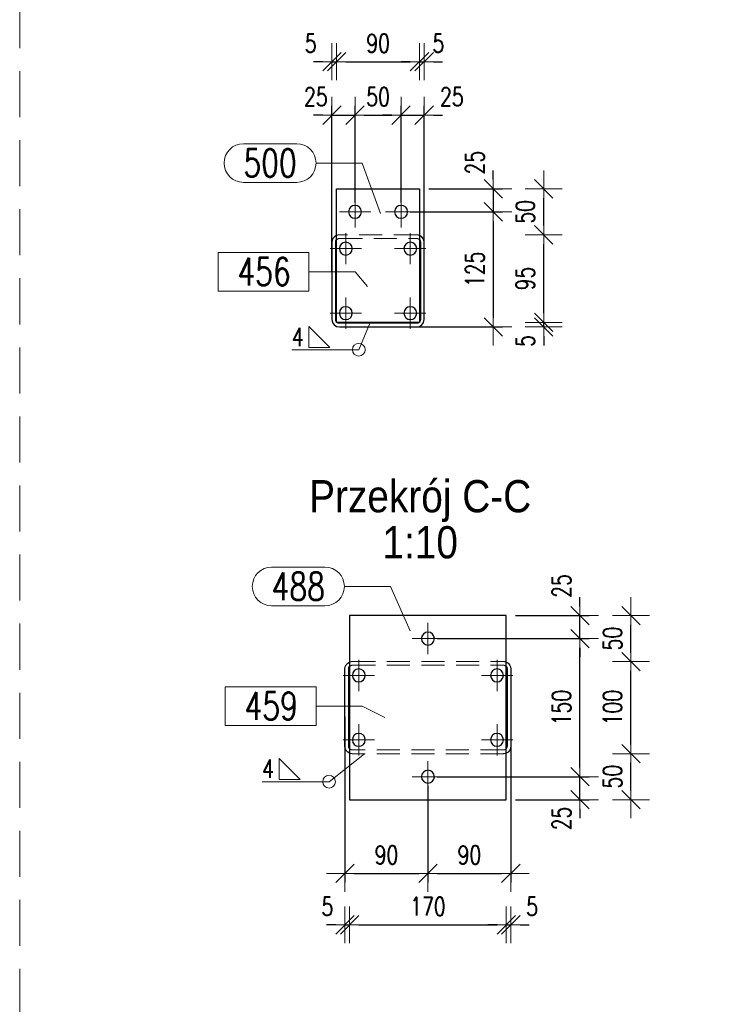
# Model space of a CAD drawing. Header units: millimetres. Extents: x -877 to 135, y 14151 to 14821.
# Tile 42 of 46: x -51 to 26, y 14451 to 14558. Entities that reach past the tile are written whole.
import ezdxf
from ezdxf.enums import TextEntityAlignment as Align

# ---------------------------------------------------------------- set-up
doc = ezdxf.new("R2010")
doc.units = ezdxf.units.MM
doc.header["$LTSCALE"] = 10
doc.linetypes.add('HIDDEN', pattern=[0.375, 0.25, -0.125])
doc.linetypes.add('MITTE', pattern=[2, 1.25, -0.25, 0.25, -0.25])
doc.layers.get('Defpoints').update_dxf_attribs({"color": 1})
for name, color, linetype, lineweight in [('PS_DIM', 4, 'Continuous', 13), ('PS_Hidden', 2, 'HIDDEN', 9), ('PS_Mid', 5, 'MITTE', 15), ('PS_Pos', 1, 'Continuous', 15), ('PS_SOLID', 7, 'Continuous', 30), ('PS_TEXT', 3, 'Continuous', 18), ('PS_Weld', 1, 'Continuous', 9)]:
    doc.layers.add(name, color=color, linetype=linetype, lineweight=lineweight)
doc.styles.add('ARIAL', font='arial.ttf')
doc.styles.add('gil', font='txt', dxfattribs={"width": 0.9})
doc.styles.add('simplex', font='simplex.shx', dxfattribs={"width": 0.75})
doc.dimstyles.new('1_10_PRZ', dxfattribs={"dimtxt": 2, "dimasz": 1, "dimexe": 2, "dimexo": 5, "dimgap": 1, "dimtad": 1, "dimdec": 0, "dimlfac": 10, "dimtxsty": 'simplex', "dimblk": 'dimznak', "dimcen": 2, "dimse1": 1, "dimse2": 1, "dimclrt": 3, "dimadec": 1, "dimazin": 0, "dimtfac": 1, "dimtdec": 0, "dimtix": 1, "dimtmove": 2, "dimatfit": 3, "dimldrblk": 'dim-grot', "dimfxl": 1, "dimarcsym": 0})
doc.dimstyles.new('1_10_SC', dxfattribs={"dimtxt": 2, "dimasz": 1, "dimexe": 1, "dimexo": 1, "dimgap": 1, "dimtad": 1, "dimdec": 0, "dimlfac": 10, "dimtxsty": 'simplex', "dimblk": 'dimznak', "dimcen": 2, "dimclrd": 256, "dimclre": 256, "dimclrt": 3, "dimadec": 1, "dimazin": 0, "dimtfac": 1, "dimtdec": 0, "dimtix": 1, "dimtmove": 2, "dimatfit": 3, "dimldrblk": 'dim-grot', "dimfxl": 1, "dimarcsym": 0})

# ---------------------------------------------------------------- blocks, each defined once
blk = doc.blocks.new('dimznak')
at = {"color": 0}
for points in [[(0, 2), (0, -2)], [(-2, 0), (2, 0)]]:
    blk.add_lwpolyline(points, dxfattribs=at)
at = {"color": 2}
blk.add_lwpolyline([(1, 1), (-1, -1)], dxfattribs=at)
blk = doc.blocks.new('*D150')
at = {"layer": 'Defpoints', "color": 0, "transparency": 16777216}
for p in [(-15.44, 14483.44, 41.53), (-6.44, 14475.94, 41.53), (-6.44, 14465.44)]:
    blk.add_point(p, dxfattribs=at)
at = {"layer": 'PS_DIM', "lineweight": -2, "transparency": 16777216}
for p, q in [((-15.44, 14482.44), (-15.44, 14464.44)), ((-6.44, 14474.94), (-6.44, 14464.44)), ((-14.44, 14465.44), (-7.44, 14465.44))]:
    blk.add_line(p, q, dxfattribs=at)
at = {"layer": 'PS_DIM', "lineweight": -2, "transparency": 16777216, "rotation": 180}
blk.add_blockref('dimznak', (-15.44, 14465.44), dxfattribs=at)
at = {"layer": 'PS_DIM', "lineweight": -2, "transparency": 16777216}
blk.add_blockref('dimznak', (-6.44, 14465.44), dxfattribs=at)
at = {"layer": 'PS_DIM', "color": 3, "transparency": 16777216, "insert": (-10.94, 14467.44), "char_height": 2, "attachment_point": 5, "style": 'simplex'}
blk.add_mtext('90', dxfattribs=at)
blk = doc.blocks.new('dim-grot')
blk.add_hatch(color=256).paths.add_polyline_path([(0, 0), (-2, 0.5), (-2, -0.5)])
blk.add_lwpolyline([(0, 0), (-2, 0.5), (-2, -0.5), (0, 0)])
blk = doc.blocks.new('*D151')
at = {"layer": 'Defpoints', "color": 0, "transparency": 16777216}
for p in [(2.56, 14483.44, 41.53), (-6.44, 14475.94, 41.53), (2.56, 14465.44)]:
    blk.add_point(p, dxfattribs=at)
at = {"layer": 'PS_DIM', "lineweight": -2, "transparency": 16777216}
for p, q in [((2.56, 14482.44), (2.56, 14464.44)), ((-6.44, 14474.94), (-6.44, 14464.44)), ((-5.44, 14465.44), (1.56, 14465.44))]:
    blk.add_line(p, q, dxfattribs=at)
at = {"layer": 'PS_DIM', "lineweight": -2, "transparency": 16777216, "rotation": 180}
blk.add_blockref('dimznak', (-6.44, 14465.44), dxfattribs=at)
at = {"layer": 'PS_DIM', "lineweight": -2, "transparency": 16777216}
blk.add_blockref('dimznak', (2.56, 14465.44), dxfattribs=at)
at = {"layer": 'PS_DIM', "color": 3, "transparency": 16777216, "insert": (-1.94, 14467.44), "char_height": 2, "attachment_point": 5, "style": 'simplex'}
blk.add_mtext('90', dxfattribs=at)
blk = doc.blocks.new('*D152')
at = {"layer": 'Defpoints', "color": 0, "transparency": 16777216}
for p in [(-15.44, 14483.44, 41.53), (-14.94, 14473.44, 41.53), (-14.94, 14459.85)]:
    blk.add_point(p, dxfattribs=at)
at = {"layer": 'PS_DIM', "color": 0, "lineweight": -2, "transparency": 16777216}
for p, q in [((-16.44, 14459.85), (-17.44, 14459.85)), ((-15.44, 14459.85), (-14.94, 14459.85)), ((-13.94, 14459.85), (-12.94, 14459.85))]:
    blk.add_line(p, q, dxfattribs=at)
blk.add_blockref('dimznak', (-15.44, 14459.85), dxfattribs=at)
at = {"layer": 'PS_DIM', "color": 0, "lineweight": -2, "transparency": 16777216, "rotation": 180}
blk.add_blockref('dimznak', (-14.94, 14459.85), dxfattribs=at)
at = {"layer": 'PS_DIM', "color": 3, "transparency": 16777216, "insert": (-17.36, 14461.85), "char_height": 2, "attachment_point": 5, "style": 'simplex'}
blk.add_mtext('5', dxfattribs=at)
blk = doc.blocks.new('*D153')
at = {"layer": 'Defpoints', "color": 0, "transparency": 16777216}
for p in [(-14.94, 14473.44, 41.53), (2.06, 14473.44, 41.53), (2.06, 14459.85)]:
    blk.add_point(p, dxfattribs=at)
at = {"layer": 'PS_DIM', "color": 0, "lineweight": -2, "transparency": 16777216}
blk.add_line((-13.94, 14459.85), (1.06, 14459.85), dxfattribs=at)
at = {"layer": 'PS_DIM', "color": 0, "lineweight": -2, "transparency": 16777216, "rotation": 180}
blk.add_blockref('dimznak', (-14.94, 14459.85), dxfattribs=at)
at = {"layer": 'PS_DIM', "color": 0, "lineweight": -2, "transparency": 16777216}
blk.add_blockref('dimznak', (2.06, 14459.85), dxfattribs=at)
at = {"layer": 'PS_DIM', "color": 3, "transparency": 16777216, "insert": (-6.44, 14461.85), "char_height": 2, "attachment_point": 5, "style": 'simplex'}
blk.add_mtext('170', dxfattribs=at)
blk = doc.blocks.new('*D154')
at = {"layer": 'Defpoints', "color": 0, "transparency": 16777216}
for p in [(2.56, 14483.44, 41.53), (2.06, 14473.44, 41.53), (2.56, 14459.85)]:
    blk.add_point(p, dxfattribs=at)
at = {"layer": 'PS_DIM', "color": 0, "lineweight": -2, "transparency": 16777216}
for p, q in [((1.06, 14459.85), (0.06, 14459.85)), ((2.06, 14459.85), (2.56, 14459.85)), ((3.56, 14459.85), (4.56, 14459.85))]:
    blk.add_line(p, q, dxfattribs=at)
blk.add_blockref('dimznak', (2.06, 14459.85), dxfattribs=at)
at = {"layer": 'PS_DIM', "color": 0, "lineweight": -2, "transparency": 16777216, "rotation": 180}
blk.add_blockref('dimznak', (2.56, 14459.85), dxfattribs=at)
at = {"layer": 'PS_DIM', "color": 3, "transparency": 16777216, "insert": (4.87, 14461.85), "char_height": 2, "attachment_point": 5, "style": 'simplex'}
blk.add_mtext('5', dxfattribs=at)
blk = doc.blocks.new('*D155')
at = {"layer": 'Defpoints', "color": 0, "transparency": 16777216}
for p in [(-6.44, 14475.94, 41.53), (10.06, 14475.94), (2.06, 14473.44, 41.53)]:
    blk.add_point(p, dxfattribs=at)
at = {"layer": 'PS_DIM', "lineweight": -2, "transparency": 16777216}
for p, q in [((10.06, 14476.94), (10.06, 14477.94)), ((-5.44, 14475.94), (11.06, 14475.94)), ((10.06, 14473.44), (10.06, 14475.94)), ((3.06, 14473.44), (11.06, 14473.44)), ((10.06, 14472.44), (10.06, 14471.44))]:
    blk.add_line(p, q, dxfattribs=at)
for p, rotation in [((10.06, 14475.94), 270), ((10.06, 14473.44), 90)]:
    blk.add_blockref('dimznak', p, dxfattribs=dict(at, rotation=rotation))
at = {"layer": 'PS_DIM', "color": 3, "transparency": 16777216, "insert": (8.06, 14471.4), "char_height": 2, "attachment_point": 5, "rotation": 90, "style": 'simplex'}
blk.add_mtext('25', dxfattribs=at)
blk = doc.blocks.new('*D156')
at = {"layer": 'Defpoints', "color": 0, "transparency": 16777216}
for p in [(-6.44, 14490.94, 41.53), (10.06, 14490.94), (-6.44, 14475.94, 41.53)]:
    blk.add_point(p, dxfattribs=at)
at = {"layer": 'PS_DIM', "lineweight": -2, "transparency": 16777216}
for p, q in [((-5.44, 14490.94), (11.06, 14490.94)), ((10.06, 14476.94), (10.06, 14489.94)), ((-5.44, 14475.94), (11.06, 14475.94))]:
    blk.add_line(p, q, dxfattribs=at)
for p, rotation in [((10.06, 14490.94), 90), ((10.06, 14475.94), 270)]:
    blk.add_blockref('dimznak', p, dxfattribs=dict(at, rotation=rotation))
at = {"layer": 'PS_DIM', "color": 3, "transparency": 16777216, "insert": (8.06, 14483.44), "char_height": 2, "attachment_point": 5, "rotation": 90, "style": 'simplex'}
blk.add_mtext('150', dxfattribs=at)
blk = doc.blocks.new('*D157')
at = {"layer": 'Defpoints', "color": 0, "transparency": 16777216}
for p in [(2.06, 14493.44, 41.53), (10.06, 14493.44), (-6.44, 14490.94, 41.53)]:
    blk.add_point(p, dxfattribs=at)
at = {"layer": 'PS_DIM', "lineweight": -2, "transparency": 16777216}
for p, q in [((10.06, 14494.44), (10.06, 14495.44)), ((3.06, 14493.44), (11.06, 14493.44)), ((10.06, 14490.94), (10.06, 14493.44)), ((-5.44, 14490.94), (11.06, 14490.94)), ((10.06, 14489.94), (10.06, 14488.94))]:
    blk.add_line(p, q, dxfattribs=at)
for p, rotation in [((10.06, 14493.44), 270), ((10.06, 14490.94), 90)]:
    blk.add_blockref('dimznak', p, dxfattribs=dict(at, rotation=rotation))
at = {"layer": 'PS_DIM', "color": 3, "transparency": 16777216, "insert": (8.06, 14496.65), "char_height": 2, "attachment_point": 5, "rotation": 90, "style": 'simplex'}
blk.add_mtext('25', dxfattribs=at)
blk = doc.blocks.new('*D158')
at = {"layer": 'Defpoints', "color": 0, "transparency": 16777216}
for p in [(-2.59, 14478.44, 41.53), (15.59, 14478.44), (-1.14, 14473.44, 41.53)]:
    blk.add_point(p, dxfattribs=at)
at = {"layer": 'PS_DIM', "color": 0, "lineweight": -2, "transparency": 16777216}
blk.add_line((15.59, 14474.44), (15.59, 14477.44), dxfattribs=at)
for p, rotation in [((15.59, 14478.44), 90), ((15.59, 14473.44), 270)]:
    blk.add_blockref('dimznak', p, dxfattribs=dict(at, rotation=rotation))
at = {"layer": 'PS_DIM', "color": 3, "transparency": 16777216, "insert": (13.59, 14475.94), "char_height": 2, "attachment_point": 5, "rotation": 90, "style": 'simplex'}
blk.add_mtext('50', dxfattribs=at)
blk = doc.blocks.new('*D159')
at = {"layer": 'Defpoints', "color": 0, "transparency": 16777216}
for p in [(-2.45, 14488.44, 41.53), (15.59, 14488.44), (-2.59, 14478.44, 41.53)]:
    blk.add_point(p, dxfattribs=at)
at = {"layer": 'PS_DIM', "color": 0, "lineweight": -2, "transparency": 16777216}
blk.add_line((15.59, 14479.44), (15.59, 14487.44), dxfattribs=at)
for p, rotation in [((15.59, 14488.44), 90), ((15.59, 14478.44), 270)]:
    blk.add_blockref('dimznak', p, dxfattribs=dict(at, rotation=rotation))
at = {"layer": 'PS_DIM', "color": 3, "transparency": 16777216, "insert": (13.59, 14483.44), "char_height": 2, "attachment_point": 5, "rotation": 90, "style": 'simplex'}
blk.add_mtext('100', dxfattribs=at)
blk = doc.blocks.new('*D160')
at = {"layer": 'Defpoints', "color": 0, "transparency": 16777216}
for p in [(2.06, 14493.44, 41.53), (15.59, 14493.44), (-2.45, 14488.44, 41.53)]:
    blk.add_point(p, dxfattribs=at)
at = {"layer": 'PS_DIM', "color": 0, "lineweight": -2, "transparency": 16777216}
blk.add_line((15.59, 14489.44), (15.59, 14492.44), dxfattribs=at)
for p, rotation in [((15.59, 14493.44), 90), ((15.59, 14488.44), 270)]:
    blk.add_blockref('dimznak', p, dxfattribs=dict(at, rotation=rotation))
at = {"layer": 'PS_DIM', "color": 3, "transparency": 16777216, "insert": (13.59, 14490.94), "char_height": 2, "attachment_point": 5, "rotation": 90, "style": 'simplex'}
blk.add_mtext('50', dxfattribs=at)
blk = doc.blocks.new('*D301')
at = {"layer": 'Defpoints', "color": 0, "transparency": 16777216}
for p in [(-14.35, 14547.78), (-14.35, 14537.28, 64.7), (-16.85, 14529.78, 64.7)]:
    blk.add_point(p, dxfattribs=at)
at = {"layer": 'PS_DIM', "lineweight": -2, "transparency": 16777216}
for p, q in [((-17.85, 14547.78), (-18.85, 14547.78)), ((-16.85, 14530.78), (-16.85, 14548.78)), ((-16.85, 14547.78), (-14.35, 14547.78)), ((-14.35, 14538.28), (-14.35, 14548.78)), ((-13.35, 14547.78), (-12.35, 14547.78))]:
    blk.add_line(p, q, dxfattribs=at)
blk.add_blockref('dimznak', (-16.85, 14547.78), dxfattribs=at)
at = {"layer": 'PS_DIM', "lineweight": -2, "transparency": 16777216, "rotation": 180}
blk.add_blockref('dimznak', (-14.35, 14547.78), dxfattribs=at)
at = {"layer": 'PS_DIM', "color": 3, "transparency": 16777216, "insert": (-18.6, 14549.78), "char_height": 2, "attachment_point": 5, "style": 'simplex'}
blk.add_mtext('25', dxfattribs=at)
blk = doc.blocks.new('*D302')
at = {"layer": 'Defpoints', "color": 0, "transparency": 16777216}
for p in [(-9.35, 14547.78), (-14.35, 14537.28, 64.7), (-9.35, 14537.28, 64.7)]:
    blk.add_point(p, dxfattribs=at)
at = {"layer": 'PS_DIM', "lineweight": -2, "transparency": 16777216}
for p, q in [((-14.35, 14538.28), (-14.35, 14548.78)), ((-13.35, 14547.78), (-10.35, 14547.78)), ((-9.35, 14538.28), (-9.35, 14548.78))]:
    blk.add_line(p, q, dxfattribs=at)
at = {"layer": 'PS_DIM', "lineweight": -2, "transparency": 16777216, "rotation": 180}
blk.add_blockref('dimznak', (-14.35, 14547.78), dxfattribs=at)
at = {"layer": 'PS_DIM', "lineweight": -2, "transparency": 16777216}
blk.add_blockref('dimznak', (-9.35, 14547.78), dxfattribs=at)
at = {"layer": 'PS_DIM', "color": 3, "transparency": 16777216, "insert": (-11.85, 14549.78), "char_height": 2, "attachment_point": 5, "style": 'simplex'}
blk.add_mtext('50', dxfattribs=at)
blk = doc.blocks.new('*D303')
at = {"layer": 'Defpoints', "color": 0, "transparency": 16777216}
for p in [(-6.85, 14547.78), (-9.35, 14537.28, 64.7), (-6.85, 14529.78, 64.7)]:
    blk.add_point(p, dxfattribs=at)
at = {"layer": 'PS_DIM', "lineweight": -2, "transparency": 16777216}
for p, q in [((-10.35, 14547.78), (-11.35, 14547.78)), ((-9.35, 14538.28), (-9.35, 14548.78)), ((-9.35, 14547.78), (-6.85, 14547.78)), ((-6.85, 14530.78), (-6.85, 14548.78)), ((-5.85, 14547.78), (-4.85, 14547.78))]:
    blk.add_line(p, q, dxfattribs=at)
blk.add_blockref('dimznak', (-9.35, 14547.78), dxfattribs=at)
at = {"layer": 'PS_DIM', "lineweight": -2, "transparency": 16777216, "rotation": 180}
blk.add_blockref('dimznak', (-6.85, 14547.78), dxfattribs=at)
at = {"layer": 'PS_DIM', "color": 3, "transparency": 16777216, "insert": (-3.84, 14549.78), "char_height": 2, "attachment_point": 5, "style": 'simplex'}
blk.add_mtext('25', dxfattribs=at)
blk = doc.blocks.new('*D304')
at = {"layer": 'Defpoints', "color": 0, "transparency": 16777216}
for p in [(-16.35, 14553.58), (-16.35, 14539.78, 64.7), (-16.85, 14529.78, 64.7)]:
    blk.add_point(p, dxfattribs=at)
at = {"layer": 'PS_DIM', "color": 0, "lineweight": -2, "transparency": 16777216}
for p, q in [((-17.85, 14553.58), (-18.85, 14553.58)), ((-16.85, 14553.58), (-16.35, 14553.58)), ((-15.35, 14553.58), (-14.35, 14553.58))]:
    blk.add_line(p, q, dxfattribs=at)
blk.add_blockref('dimznak', (-16.85, 14553.58), dxfattribs=at)
at = {"layer": 'PS_DIM', "color": 0, "lineweight": -2, "transparency": 16777216, "rotation": 180}
blk.add_blockref('dimznak', (-16.35, 14553.58), dxfattribs=at)
at = {"layer": 'PS_DIM', "color": 3, "transparency": 16777216, "insert": (-19.16, 14555.58), "char_height": 2, "attachment_point": 5, "style": 'simplex'}
blk.add_mtext('5', dxfattribs=at)
blk = doc.blocks.new('*D305')
at = {"layer": 'Defpoints', "color": 0, "transparency": 16777216}
for p in [(-7.35, 14553.58), (-16.35, 14539.78, 64.7), (-7.35, 14539.78, 64.7)]:
    blk.add_point(p, dxfattribs=at)
at = {"layer": 'PS_DIM', "color": 0, "lineweight": -2, "transparency": 16777216}
blk.add_line((-15.35, 14553.58), (-8.35, 14553.58), dxfattribs=at)
at = {"layer": 'PS_DIM', "color": 0, "lineweight": -2, "transparency": 16777216, "rotation": 180}
blk.add_blockref('dimznak', (-16.35, 14553.58), dxfattribs=at)
at = {"layer": 'PS_DIM', "color": 0, "lineweight": -2, "transparency": 16777216}
blk.add_blockref('dimznak', (-7.35, 14553.58), dxfattribs=at)
at = {"layer": 'PS_DIM', "color": 3, "transparency": 16777216, "insert": (-11.85, 14555.58), "char_height": 2, "attachment_point": 5, "style": 'simplex'}
blk.add_mtext('90', dxfattribs=at)
blk = doc.blocks.new('*D306')
at = {"layer": 'Defpoints', "color": 0, "transparency": 16777216}
for p in [(-6.85, 14553.58), (-7.35, 14539.78, 64.7), (-6.85, 14529.78, 64.7)]:
    blk.add_point(p, dxfattribs=at)
at = {"layer": 'PS_DIM', "color": 0, "lineweight": -2, "transparency": 16777216}
for p, q in [((-8.35, 14553.58), (-9.35, 14553.58)), ((-7.35, 14553.58), (-6.85, 14553.58)), ((-5.85, 14553.58), (-4.85, 14553.58))]:
    blk.add_line(p, q, dxfattribs=at)
blk.add_blockref('dimznak', (-7.35, 14553.58), dxfattribs=at)
at = {"layer": 'PS_DIM', "color": 0, "lineweight": -2, "transparency": 16777216, "rotation": 180}
blk.add_blockref('dimznak', (-6.85, 14553.58), dxfattribs=at)
at = {"layer": 'PS_DIM', "color": 3, "transparency": 16777216, "insert": (-5.31, 14555.58), "char_height": 2, "attachment_point": 5, "style": 'simplex'}
blk.add_mtext('5', dxfattribs=at)
blk = doc.blocks.new('*D307')
at = {"layer": 'Defpoints', "color": 0, "transparency": 16777216}
for p in [(-7.35, 14539.78, 64.7), (-9.35, 14537.28, 64.7), (0.65, 14537.28)]:
    blk.add_point(p, dxfattribs=at)
at = {"layer": 'PS_DIM', "lineweight": -2, "transparency": 16777216}
for p, q in [((0.65, 14540.78), (0.65, 14541.78)), ((-6.35, 14539.78), (1.65, 14539.78)), ((0.65, 14539.78), (0.65, 14537.28)), ((-8.35, 14537.28), (1.65, 14537.28)), ((0.65, 14536.28), (0.65, 14535.28))]:
    blk.add_line(p, q, dxfattribs=at)
for p, rotation in [((0.65, 14539.78), 270), ((0.65, 14537.28), 90)]:
    blk.add_blockref('dimznak', p, dxfattribs=dict(at, rotation=rotation))
at = {"layer": 'PS_DIM', "color": 3, "transparency": 16777216, "insert": (-1.35, 14542.62), "char_height": 2, "attachment_point": 5, "rotation": 90, "style": 'simplex'}
blk.add_mtext('25', dxfattribs=at)
blk = doc.blocks.new('*D308')
at = {"layer": 'Defpoints', "color": 0, "transparency": 16777216}
for p in [(-9.35, 14537.28, 64.7), (-11.85, 14524.78, 64.7), (0.65, 14524.78)]:
    blk.add_point(p, dxfattribs=at)
at = {"layer": 'PS_DIM', "lineweight": -2, "transparency": 16777216}
for p, q in [((-8.35, 14537.28), (1.65, 14537.28)), ((0.65, 14536.28), (0.65, 14525.78)), ((-10.85, 14524.78), (1.65, 14524.78))]:
    blk.add_line(p, q, dxfattribs=at)
for p, rotation in [((0.65, 14537.28), 90), ((0.65, 14524.78), 270)]:
    blk.add_blockref('dimznak', p, dxfattribs=dict(at, rotation=rotation))
at = {"layer": 'PS_DIM', "color": 3, "transparency": 16777216, "insert": (-1.35, 14531.03), "char_height": 2, "attachment_point": 5, "rotation": 90, "style": 'simplex'}
blk.add_mtext('125', dxfattribs=at)
blk = doc.blocks.new('*D309')
at = {"layer": 'Defpoints', "color": 0, "transparency": 16777216}
for p in [(-11.85, 14524.78, 64.7), (-11.63, 14525.28, 64.7), (6.13, 14525.28)]:
    blk.add_point(p, dxfattribs=at)
at = {"layer": 'PS_DIM', "color": 0, "lineweight": -2, "transparency": 16777216}
for p, q in [((6.13, 14526.28), (6.13, 14527.28)), ((6.13, 14524.78), (6.13, 14525.28)), ((6.13, 14523.78), (6.13, 14522.78))]:
    blk.add_line(p, q, dxfattribs=at)
for p, rotation in [((6.13, 14525.28), 270), ((6.13, 14524.78), 90)]:
    blk.add_blockref('dimznak', p, dxfattribs=dict(at, rotation=rotation))
at = {"layer": 'PS_DIM', "color": 3, "transparency": 16777216, "insert": (4.13, 14523.25), "char_height": 2, "attachment_point": 5, "rotation": 90, "style": 'simplex'}
blk.add_mtext('5', dxfattribs=at)
blk = doc.blocks.new('*D310')
at = {"layer": 'Defpoints', "color": 0, "transparency": 16777216}
for p in [(-11.85, 14534.78, 64.7), (6.13, 14534.78), (-11.63, 14525.28, 64.7)]:
    blk.add_point(p, dxfattribs=at)
at = {"layer": 'PS_DIM', "color": 0, "lineweight": -2, "transparency": 16777216}
blk.add_line((6.13, 14526.28), (6.13, 14533.78), dxfattribs=at)
for p, rotation in [((6.13, 14534.78), 90), ((6.13, 14525.28), 270)]:
    blk.add_blockref('dimznak', p, dxfattribs=dict(at, rotation=rotation))
at = {"layer": 'PS_DIM', "color": 3, "transparency": 16777216, "insert": (4.13, 14530.03), "char_height": 2, "attachment_point": 5, "rotation": 90, "style": 'simplex'}
blk.add_mtext('95', dxfattribs=at)
blk = doc.blocks.new('*D311')
at = {"layer": 'Defpoints', "color": 0, "transparency": 16777216}
for p in [(-11.85, 14539.78, 64.7), (6.13, 14539.78), (-11.85, 14534.78, 64.7)]:
    blk.add_point(p, dxfattribs=at)
at = {"layer": 'PS_DIM', "color": 0, "lineweight": -2, "transparency": 16777216}
blk.add_line((6.13, 14535.78), (6.13, 14538.78), dxfattribs=at)
for p, rotation in [((6.13, 14539.78), 90), ((6.13, 14534.78), 270)]:
    blk.add_blockref('dimznak', p, dxfattribs=dict(at, rotation=rotation))
at = {"layer": 'PS_DIM', "color": 3, "transparency": 16777216, "insert": (4.13, 14537.28), "char_height": 2, "attachment_point": 5, "rotation": 90, "style": 'simplex'}
blk.add_mtext('50', dxfattribs=at)
blk = doc.blocks.new('Przekrój')
at = {"layer": 'PS_DIM', "style": 'ARIAL', "flags": 4}
for tag, p in [('PRZEKRÓJ', (7.89, 7.75)), ('SKALA', (7.89, 1.75))]:
    blk.add_attdef(tag, text='', height=3.5, dxfattribs=at).set_placement(p, align=Align.MIDDLE_CENTER)
blk = doc.blocks.new('*X750')
at = {"color": 1}
for p, q in [((-18.56, 14485.71), (-28.44, 14485.71)), ((-28.44, 14485.71), (-28.44, 14481.51)), ((-18.56, 14481.51), (-18.56, 14485.71)), ((-18.56, 14483.61), (-13.56, 14483.61)), ((-11.13, 14482.38), (-13.56, 14483.61)), ((-28.44, 14481.51), (-18.56, 14481.51))]:
    blk.add_line(p, q, dxfattribs=at)
at = {"color": 30, "style": 'simplex', "width": 0.75}
blk.add_text('459', height=3, dxfattribs=at).set_placement((-26.34, 14482.11))
blk = doc.blocks.new('*X1086')
at = {"color": 1}
for p, q in [((-23.4, 14498.7, 41.53), (-17.61, 14498.7, 41.53)), ((-15.51, 14496.6, 41.53), (-10.51, 14496.6, 41.53)), ((-8.36, 14491.79, 41.53), (-10.51, 14496.6, 41.53)), ((-23.4, 14494.5, 41.53), (-17.61, 14494.5, 41.53))]:
    blk.add_line(p, q, dxfattribs=at)
for centre, start, end in [((-23.4, 14496.6, 41.53), 90, 270), ((-17.61, 14496.6, 41.53), 270, 90)]:
    blk.add_arc(centre, 2.1, start, end, dxfattribs=at)
at = {"color": 30, "style": 'simplex', "width": 0.75}
blk.add_text('488', height=3, dxfattribs=at).set_placement((-23.4, 14495.1, 41.53))
blk = doc.blocks.new('*X1096')
at = {"color": 1}
for p, q in [((-26.46, 14544.68), (-20.68, 14544.68)), ((-18.58, 14542.58), (-13.58, 14542.58)), ((-11.57, 14537.1), (-13.58, 14542.58)), ((-26.46, 14540.48), (-20.68, 14540.48))]:
    blk.add_line(p, q, dxfattribs=at)
for centre, start, end in [((-26.46, 14542.58), 90, 270), ((-20.68, 14542.58), 270, 90)]:
    blk.add_arc(centre, 2.1, start, end, dxfattribs=at)
at = {"color": 30, "style": 'simplex', "width": 0.75}
blk.add_text('500', height=3, dxfattribs=at).set_placement((-26.46, 14541.08))
blk = doc.blocks.new('*X1097')
at = {"color": 1}
for p, q in [((-19.35, 14532.88), (-29.22, 14532.88)), ((-29.22, 14532.88), (-29.22, 14528.68)), ((-19.35, 14528.68), (-19.35, 14532.88)), ((-19.35, 14530.78), (-14.35, 14530.78)), ((-13.01, 14529.16), (-14.35, 14530.78)), ((-29.22, 14528.68), (-19.35, 14528.68))]:
    blk.add_line(p, q, dxfattribs=at)
at = {"color": 30, "style": 'simplex', "width": 0.75}
blk.add_text('456', height=3, dxfattribs=at).set_placement((-27.12, 14529.28))
blk = doc.blocks.new('*X1114')
at = {"color": 3}
for p, q in [((-17.08, 14522.53), (-19.38, 14524.83)), ((-19.38, 14524.83), (-19.38, 14522.53)), ((-19.38, 14522.53), (-17.08, 14522.53))]:
    blk.add_line(p, q, dxfattribs=at)
at = {"color": 9}
for p in [(-12.71, 14525.28, 64.7), (-21.22, 14522.3)]:
    blk.add_line(p, (-13.94, 14522.3), dxfattribs=at)
blk.add_circle((-13.94, 14522.3), 0.69, dxfattribs=at)
at = {"color": 2, "style": 'simplex', "width": 0.75}
blk.add_text('4', height=2, dxfattribs=at).set_placement((-21.22, 14522.7))
blk = doc.blocks.new('*X1115')
at = {"color": 9}
for p in [(-13.32, 14478.44, 41.53), (-24.44, 14475.4)]:
    blk.add_line(p, (-17.16, 14475.4), dxfattribs=at)
at = {"color": 3}
for p, q in [((-20.3, 14475.63), (-22.6, 14477.93)), ((-22.6, 14477.93), (-22.6, 14475.63)), ((-22.6, 14475.63), (-20.3, 14475.63))]:
    blk.add_line(p, q, dxfattribs=at)
at = {"color": 9}
blk.add_circle((-17.16, 14475.4), 0.69, dxfattribs=at)
at = {"color": 2, "style": 'simplex', "width": 0.75}
blk.add_text('4', height=2, dxfattribs=at).set_placement((-24.44, 14475.8))

msp = doc.modelspace()

# ---------------------------------------------------------------- linework, layer by layer
at = {"layer": 'PS_DIM', "color": 40, "linetype": 'HIDDEN', "ltscale": 2}
msp.add_lwpolyline([(-50.74, 14638.46), (95.02, 14638.46), (95.02, 14322.56), (-50.74, 14322.56)], close=True, dxfattribs=at)
at = {"layer": 'PS_Hidden', "color": 2, "linetype": 'HIDDEN', "extrusion": (-1, 0, 2.22045e-16)}
for p, q in [((-7.65, 14534.78, 64.7), (-16.05, 14534.78, 64.7)), ((-16.05, 14534.38, 64.7), (-7.65, 14534.38, 64.7))]:
    msp.add_line(p, q, dxfattribs=at)
at = {"layer": 'PS_Hidden', "color": 2, "linetype": 'HIDDEN', "extrusion": (1, 0, 2.22045e-16)}
for p, q in [((-14.64, 14488.44, 41.53), (1.76, 14488.44, 41.53)), ((-14.64, 14488.04, 41.53), (1.76, 14488.04, 41.53)), ((1.76, 14478.84, 41.53), (-14.64, 14478.84, 41.53)), ((1.76, 14478.44, 41.53), (-14.64, 14478.44, 41.53))]:
    msp.add_line(p, q, dxfattribs=at)
at = {"layer": 'PS_Hidden', "color": 2, "linetype": 'HIDDEN'}
for centre, start, end in [((-16.05, 14533.98, 64.7), 90, 112.0243), ((-7.65, 14533.98, 64.7), 67.9757, 90)]:
    msp.add_arc(centre, 0.8, start, end, dxfattribs=at)
at = {"layer": 'PS_Hidden', "color": 2, "linetype": 'HIDDEN', "extrusion": (-2.22045e-16, 0, -1)}
for centre, start, end in [((16.05, 14533.98, -64.7), 41.4096, 90), ((7.65, 14533.98, -64.7), 90, 138.5904), ((16.05, 14525.58, -64.7), 311.4096, 318.5904), ((7.65, 14525.58, -64.7), 221.4096, 228.5904)]:
    msp.add_arc(centre, 0.4, start, end, dxfattribs=at)
at = {"layer": 'PS_Hidden', "color": 2, "linetype": 'HIDDEN', "extrusion": (2.22045e-16, 0, -1)}
for centre, radius, start, end in [((14.64, 14487.64, -41.53), 0.8, 67.9757, 90), ((14.64, 14487.64, -41.53), 0.4, 41.4096, 90), ((-1.76, 14487.64, -41.53), 0.8, 90, 112.0243), ((-1.76, 14487.64, -41.53), 0.4, 90, 138.5904), ((14.64, 14479.24, -41.53), 0.4, 270, 318.5904), ((14.64, 14479.24, -41.53), 0.8, 270, 292.0243), ((-1.76, 14479.24, -41.53), 0.4, 221.4096, 270), ((-1.76, 14479.24, -41.53), 0.8, 247.9757, 270)]:
    msp.add_arc(centre, radius, start, end, dxfattribs=at)
at = {"layer": 'PS_Mid', "color": 5, "linetype": 'MITTE', "extrusion": (-1, 0, 2.22045e-16)}
for p, q in [((-14.35, 14538.98, 64.7), (-14.35, 14535.58, 64.7)), ((-9.35, 14538.98, 64.7), (-9.35, 14535.58, 64.7)), ((-16.05, 14537.28, 64.7), (-12.65, 14537.28, 64.7)), ((-11.05, 14537.28, 64.7), (-7.65, 14537.28, 64.7)), ((-15.35, 14534.98, 64.7), (-15.35, 14531.58, 64.7)), ((-8.35, 14534.98, 64.7), (-8.35, 14531.58, 64.7)), ((-17.05, 14533.28, 64.7), (-13.65, 14533.28, 64.7)), ((-10.05, 14533.28, 64.7), (-6.65, 14533.28, 64.7)), ((-15.35, 14527.98, 64.7), (-15.35, 14524.58, 64.7)), ((-8.35, 14527.98, 64.7), (-8.35, 14524.58, 64.7)), ((-17.05, 14526.28, 64.7), (-13.65, 14526.28, 64.7)), ((-10.05, 14526.28, 64.7), (-6.65, 14526.28, 64.7))]:
    msp.add_line(p, q, dxfattribs=at)
at = {"layer": 'PS_Mid', "color": 5, "linetype": 'MITTE', "extrusion": (1, 0, 2.22045e-16)}
for p, q in [((-6.44, 14489.24, 41.53), (-6.44, 14492.64, 41.53)), ((-4.74, 14490.94, 41.53), (-8.14, 14490.94, 41.53)), ((-13.94, 14485.24, 41.53), (-13.94, 14488.64, 41.53)), ((1.06, 14485.24, 41.53), (1.06, 14488.64, 41.53)), ((-12.24, 14486.94, 41.53), (-15.64, 14486.94, 41.53)), ((2.76, 14486.94, 41.53), (-0.64, 14486.94, 41.53)), ((-13.94, 14478.24, 41.53), (-13.94, 14481.64, 41.53)), ((1.06, 14478.24, 41.53), (1.06, 14481.64, 41.53)), ((-12.24, 14479.94, 41.53), (-15.64, 14479.94, 41.53)), ((2.76, 14479.94, 41.53), (-0.64, 14479.94, 41.53)), ((-6.44, 14474.24, 41.53), (-6.44, 14477.64, 41.53)), ((-4.74, 14475.94, 41.53), (-8.14, 14475.94, 41.53))]:
    msp.add_line(p, q, dxfattribs=at)
at = {"layer": 'PS_SOLID', "color": 7, "linetype": 'Continuous', "extrusion": (-1, 0, 2.22045e-16)}
for p, q in [((-16.35, 14539.78, 64.7), (-7.35, 14539.78, 64.7)), ((-16.35, 14525.28, 64.7), (-16.35, 14539.78, 64.7)), ((-7.35, 14539.78, 64.7), (-7.35, 14525.28, 64.7)), ((-16.85, 14533.98, 64.7), (-16.85, 14525.58, 64.7)), ((-16.45, 14525.58, 64.7), (-16.45, 14533.98, 64.7)), ((-7.25, 14533.98, 64.7), (-7.25, 14525.58, 64.7)), ((-6.85, 14525.58, 64.7), (-6.85, 14533.98, 64.7)), ((-7.35, 14525.28, 64.7), (-16.35, 14525.28, 64.7)), ((-7.65, 14525.18, 64.7), (-16.05, 14525.18, 64.7)), ((-16.05, 14524.78, 64.7), (-7.65, 14524.78, 64.7))]:
    msp.add_line(p, q, dxfattribs=at)
at = {"layer": 'PS_SOLID', "color": 7, "linetype": 'Continuous', "extrusion": (1, 0, 2.22045e-16)}
for p, q in [((2.06, 14493.44, 41.53), (-14.94, 14493.44, 41.53)), ((-14.94, 14493.44, 41.53), (-14.94, 14473.44, 41.53)), ((2.06, 14473.44, 41.53), (2.06, 14493.44, 41.53)), ((-15.44, 14479.24, 41.53), (-15.44, 14487.64, 41.53)), ((-15.04, 14479.24, 41.53), (-15.04, 14487.64, 41.53)), ((2.16, 14487.64, 41.53), (2.16, 14479.24, 41.53)), ((2.56, 14487.64, 41.53), (2.56, 14479.24, 41.53)), ((-14.94, 14473.44, 41.53), (2.06, 14473.44, 41.53))]:
    msp.add_line(p, q, dxfattribs=at)
at = {"layer": 'PS_SOLID', "color": 7, "linetype": 'Continuous', "extrusion": (-2.22045e-16, 0, -1)}
for centre in [(14.35, 14537.28, -64.7), (9.35, 14537.28, -64.7), (15.35, 14533.28, -64.7), (8.35, 14533.28, -64.7), (15.35, 14526.28, -64.7), (8.35, 14526.28, -64.7)]:
    msp.add_circle(centre, 0.7, dxfattribs=at)
at = {"layer": 'PS_SOLID', "color": 7, "linetype": 'Continuous', "extrusion": (2.22045e-16, 0, -1)}
for centre in [(6.44, 14490.94, -41.53), (13.94, 14486.94, -41.53), (-1.06, 14486.94, -41.53), (13.94, 14479.94, -41.53), (-1.06, 14479.94, -41.53), (6.44, 14475.94, -41.53)]:
    msp.add_circle(centre, 0.7, dxfattribs=at)
at = {"layer": 'PS_SOLID', "color": 7, "linetype": 'Continuous'}
for centre, start, end in [((-16.05, 14533.98, 64.7), 112.0243, 180), ((-7.65, 14533.98, 64.7), 0, 67.9757), ((-16.05, 14525.58, 64.7), 180, 270), ((-7.65, 14525.58, 64.7), 270, 0)]:
    msp.add_arc(centre, 0.8, start, end, dxfattribs=at)
at = {"layer": 'PS_SOLID', "color": 7, "linetype": 'Continuous', "extrusion": (-2.22045e-16, 0, -1)}
for centre, start, end in [((16.05, 14533.98, -64.7), 0, 41.4096), ((7.65, 14533.98, -64.7), 138.5904, 180), ((16.05, 14525.58, -64.7), 318.5904, 0), ((7.65, 14525.58, -64.7), 180, 221.4096), ((16.05, 14525.58, -64.7), 270, 311.4096), ((7.65, 14525.58, -64.7), 228.5904, 270)]:
    msp.add_arc(centre, 0.4, start, end, dxfattribs=at)
at = {"layer": 'PS_SOLID', "color": 7, "linetype": 'Continuous', "extrusion": (2.22045e-16, 0, -1)}
for centre, radius, start, end in [((14.64, 14487.64, -41.53), 0.8, 0, 67.9757), ((14.64, 14487.64, -41.53), 0.4, 0, 41.4096), ((-1.76, 14487.64, -41.53), 0.8, 112.0243, 180), ((-1.76, 14487.64, -41.53), 0.4, 138.5904, 180), ((14.64, 14479.24, -41.53), 0.8, 292.0243, 0), ((14.64, 14479.24, -41.53), 0.4, 318.5904, 0), ((-1.76, 14479.24, -41.53), 0.8, 180, 247.9757), ((-1.76, 14479.24, -41.53), 0.4, 180, 221.4096)]:
    msp.add_arc(centre, radius, start, end, dxfattribs=at)

# ---------------------------------------------------------------- block references
at = {"layer": 'PS_DIM'}
ref = msp.add_blockref('Przekrój', (-15.16, 14495.85), dxfattribs=at)
ref.add_attrib('PRZEKRÓJ', 'Przekrój C-C', dxfattribs={"layer": 'PS_TEXT', "height": 3.5, "style": 'gil', "width": 0.9}).set_placement((-7.28, 14503.6), align=Align.BOTTOM_CENTER)
ref.add_attrib('SKALA', '1:10', dxfattribs={"layer": 'PS_TEXT', "height": 3.5, "style": 'gil', "width": 0.9}).set_placement((-7.28, 14498.6), align=Align.BOTTOM_CENTER)
at = {"layer": 'PS_Pos'}
for name in ['*X1096', '*X1097', '*X1086', '*X750']:
    msp.add_blockref(name, (0, 0), dxfattribs=at)
at = {"layer": 'PS_Weld'}
for name in ['*X1114', '*X1115']:
    msp.add_blockref(name, (0, 0), dxfattribs=at)

# ---------------------------------------------------------------- dimensions: what is measured, and where the dimension line sits
at = {"layer": 'PS_DIM'}
for base, p1, p2, dimstyle, picture, middle in [((-16.35, 14553.58), (-16.85, 14529.78, 64.7), (-16.35, 14539.78, 64.7), '1_10_PRZ', '*D304', (-19.16, 14555.58)), ((-6.85, 14553.58), (-7.35, 14539.78, 64.7), (-6.85, 14529.78, 64.7), '1_10_PRZ', '*D306', (-5.31, 14555.58)), ((-14.35, 14547.78), (-16.85, 14529.78, 64.7), (-14.35, 14537.28, 64.7), '1_10_SC', '*D301', (-18.6, 14549.78)), ((-6.85, 14547.78), (-9.35, 14537.28, 64.7), (-6.85, 14529.78, 64.7), '1_10_SC', '*D303', (-3.84, 14549.78)), ((-14.94, 14459.85), (-15.44, 14483.44, 41.53), (-14.94, 14473.44, 41.53), '1_10_PRZ', '*D152', (-17.36, 14461.85)), ((2.56, 14459.85), (2.06, 14473.44, 41.53), (2.56, 14483.44, 41.53), '1_10_PRZ', '*D154', (4.87, 14461.85))]:
    dim = msp.add_linear_dim(base=base, p1=p1, p2=p2, dimstyle=dimstyle, dxfattribs=at)
    dim.commit()
    dim.dimension.update_dxf_attribs({"geometry": picture, "text_midpoint": middle, "dimtype": 128})
for base, p1, p2, dimstyle, picture, middle in [((-7.35, 14553.58), (-16.35, 14539.78, 64.7), (-7.35, 14539.78, 64.7), '1_10_PRZ', '*D305', (-11.85, 14555.58)), ((-9.35, 14547.78), (-14.35, 14537.28, 64.7), (-9.35, 14537.28, 64.7), '1_10_SC', '*D302', (-11.85, 14549.78)), ((-6.44, 14465.44), (-15.44, 14483.44, 41.53), (-6.44, 14475.94, 41.53), '1_10_SC', '*D150', (-10.94, 14467.44)), ((2.56, 14465.44), (-6.44, 14475.94, 41.53), (2.56, 14483.44, 41.53), '1_10_SC', '*D151', (-1.94, 14467.44)), ((2.06, 14459.85), (-14.94, 14473.44, 41.53), (2.06, 14473.44, 41.53), '1_10_PRZ', '*D153', (-6.44, 14461.85))]:
    dim = msp.add_linear_dim(base=base, p1=p1, p2=p2, dimstyle=dimstyle, dxfattribs=at)
    dim.commit()
    dim.dimension.update_dxf_attribs({"geometry": picture, "text_midpoint": middle})
for base, p1, p2, dimstyle, picture, middle in [((0.65, 14537.28), (-7.35, 14539.78, 64.7), (-9.35, 14537.28, 64.7), '1_10_SC', '*D307', (-1.35, 14542.62)), ((6.13, 14525.28), (-11.85, 14524.78, 64.7), (-11.63, 14525.28, 64.7), '1_10_PRZ', '*D309', (4.13, 14523.25)), ((10.06, 14493.44), (-6.44, 14490.94, 41.53), (2.06, 14493.44, 41.53), '1_10_SC', '*D157', (8.06, 14496.65)), ((10.06, 14475.94), (2.06, 14473.44, 41.53), (-6.44, 14475.94, 41.53), '1_10_SC', '*D155', (8.06, 14471.4))]:
    dim = msp.add_linear_dim(base=base, p1=p1, p2=p2, angle=90, dimstyle=dimstyle, dxfattribs=at)
    dim.commit()
    dim.dimension.update_dxf_attribs({"geometry": picture, "text_midpoint": middle, "dimtype": 128})
for base, p1, p2, dimstyle, picture, middle in [((6.13, 14539.78), (-11.85, 14534.78, 64.7), (-11.85, 14539.78, 64.7), '1_10_PRZ', '*D311', (4.13, 14537.28)), ((0.65, 14524.78), (-9.35, 14537.28, 64.7), (-11.85, 14524.78, 64.7), '1_10_SC', '*D308', (-1.35, 14531.03)), ((6.13, 14534.78), (-11.63, 14525.28, 64.7), (-11.85, 14534.78, 64.7), '1_10_PRZ', '*D310', (4.13, 14530.03)), ((15.59, 14493.44), (-2.45, 14488.44, 41.53), (2.06, 14493.44, 41.53), '1_10_PRZ', '*D160', (13.59, 14490.94)), ((10.06, 14490.94), (-6.44, 14475.94, 41.53), (-6.44, 14490.94, 41.53), '1_10_SC', '*D156', (8.06, 14483.44)), ((15.59, 14488.44), (-2.59, 14478.44, 41.53), (-2.45, 14488.44, 41.53), '1_10_PRZ', '*D159', (13.59, 14483.44)), ((15.59, 14478.44), (-1.14, 14473.44, 41.53), (-2.59, 14478.44, 41.53), '1_10_PRZ', '*D158', (13.59, 14475.94))]:
    dim = msp.add_linear_dim(base=base, p1=p1, p2=p2, angle=90, dimstyle=dimstyle, dxfattribs=at)
    dim.commit()
    dim.dimension.update_dxf_attribs({"geometry": picture, "text_midpoint": middle})

doc.saveas('drawing.dxf')
